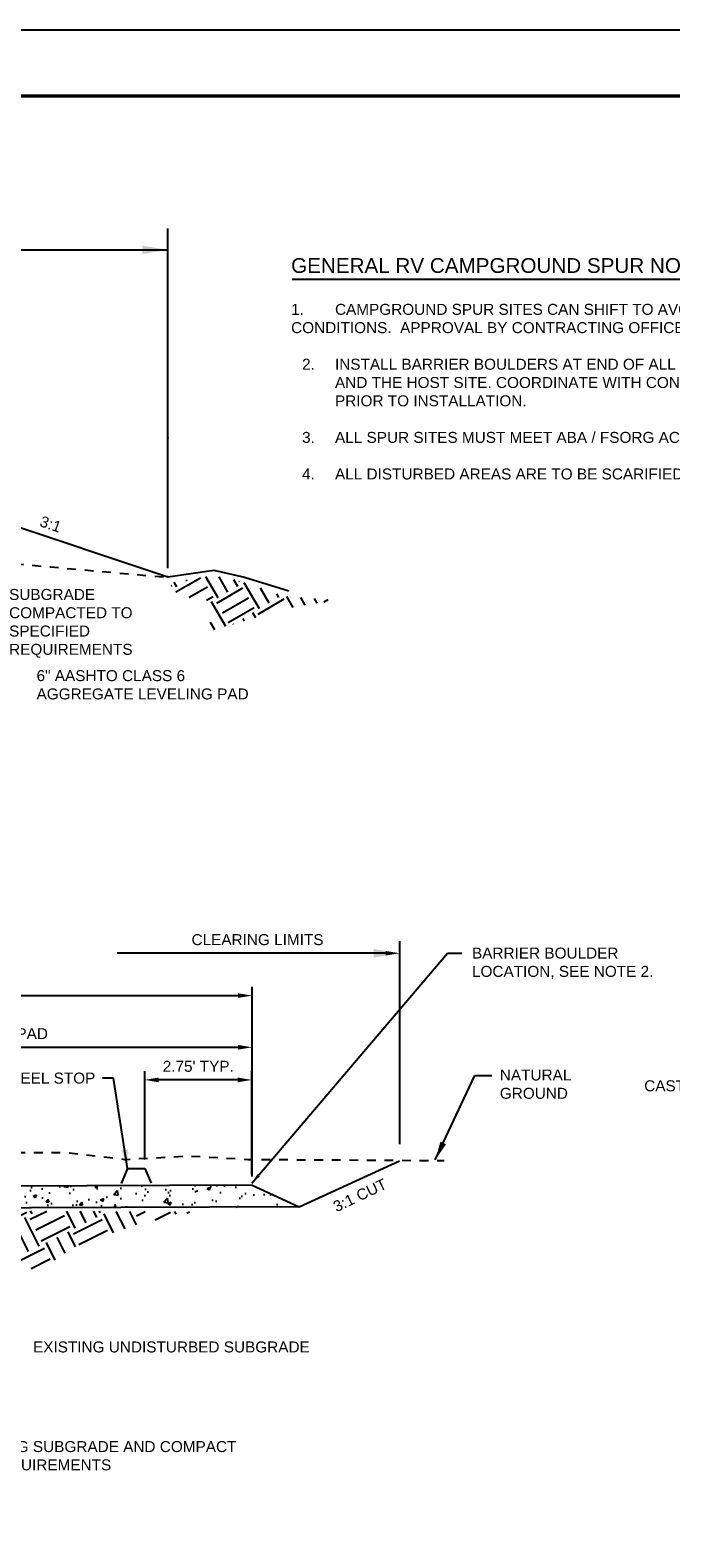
# Paper-space layout 'C6.0 DETAILS' of a CAD drawing. Header units: feet. Extents: x -24 to 101, y -3 to 30.
# Tile 3 of 29: x 12.41 to 19.71, y 12.83 to 30. Entities that reach past the tile are written whole.
import ezdxf
from ezdxf import colors
from ezdxf.entities.mleader import LeaderData, LeaderLine
from ezdxf.enums import TextEntityAlignment as Align
from ezdxf.math import Vec2, Vec3

# ---------------------------------------------------------------- set-up
doc = ezdxf.new("R2010")
doc.units = ezdxf.units.FT
doc.header["$MEASUREMENT"] = 0
doc.linetypes.add('DASHED', pattern=[0.75, 0.5, -0.25])
for name, color, linetype in [('AGGREGATE-BC', 3, 'Continuous'), ('C-ANNO-DIM', 2, 'Continuous'), ('C-ANNO-TXT', 7, 'Continuous'), ('DETL-1', 4, 'Continuous'), ('DIM', 2, 'Continuous'), ('G-BRDR', 7, 'Continuous'), ('G-BRDR-LINE-ST04', 64, 'Continuous'), ('G-BRDR-TEXT-ST01', 64, 'Continuous'), ('G-TEXT-ST02', 2, 'Continuous'), ('HOTMIX', 15, 'Continuous'), ('NATURAL-GROUND', 10, 'Continuous'), ('TEXT', 7, 'Continuous'), ('Text-GenNotes', 7, 'Continuous'), ('Z-DIM', 7, 'Continuous')]:
    doc.layers.add(name, color=color, linetype=linetype)
doc.layers.add('VPORT', color=254, linetype='Continuous', plot=False)
doc.styles.add('Arial Narrow Tlblk', font='ARIALN.TTF')
doc.styles.add('Normal', font='arial.ttf', dxfattribs={"height": 0.1})
doc.styles.add('R-0', font='arial.ttf')
doc.styles.get("Standard").update_dxf_attribs({"font": 'arial.ttf'})
doc.dimstyles.new('MS-2', dxfattribs={"dimscale": 2, "dimtxt": 0.13, "dimasz": 0.16, "dimexe": 0.1, "dimexo": 0.1, "dimgap": 0.09, "dimtad": 1, "dimdec": 0, "dimzin": 0, "dimdsep": 46, "dimlunit": 4, "dimtxsty": 'R-0', "dimcen": 0.09, "dimclrd": 2, "dimclre": 2, "dimclrt": 7, "dimadec": 0, "dimazin": 0, "dimtfac": 1, "dimtdec": 0, "dimtofl": 0, "dimtmove": 0, "dimatfit": 3, "dimfxl": 1, "dimtolj": 1, "dimtzin": 0, "dimarcsym": 0})
doc.dimstyles.get("Standard").update_dxf_attribs({"dimtxt": 0.1, "dimasz": 0.18, "dimexe": 0.18, "dimexo": 0.0625, "dimgap": 0.09, "dimtad": 0, "dimtih": 1, "dimtoh": 1, "dimdec": 4, "dimzin": 0, "dimdsep": 46, "dimtxsty": 'Normal', "dimcen": 0.09, "dimadec": 0, "dimazin": 0, "dimtfac": 1, "dimtdec": 4, "dimtofl": 0, "dimtmove": 0, "dimatfit": 3, "dimfxl": 1, "dimtolj": 1, "dimtzin": 0, "dimarcsym": 0})

# ---------------------------------------------------------------- blocks, each defined once
blk = doc.blocks.new('USFS-BDR-CDI')
at = {"color": 0, "linetype": 'ByBlock', "lineweight": -2, "ltscale": 0.1}
blk.add_lwpolyline([(0, 0), (42, 0), (42, 30), (0, 30)], close=True, dxfattribs=at)
at = {"layer": 'G-BRDR-LINE-ST04', "const_width": 0.04}
blk.add_lwpolyline([(41.25, 0.75), (1.5, 0.75), (1.5, 29.25), (41.25, 29.25)], close=True, dxfattribs=at)
at = {"layer": 'G-BRDR-TEXT-ST01', "linetype": 'ByBlock', "lineweight": -2, "style": 'Arial Narrow Tlblk'}
for tag, height, p in [('REGION_NUMBER', 0.4, (39.625, 25.841)), ('REGION_NAME', 0.188, (39.625, 25.383)), ('DISTRICT_NAME', 0.13, (39.625, 6.391))]:
    blk.add_attdef(tag, text='', height=height, dxfattribs=at).set_placement(p, align=Align.CENTER)
for tag, p, height in [('REVISION_6', (38.7, 13.303), 0.12), ('REVISION_DATE6', (40.618, 13.326), 0.11), ('REVISION_5', (38.7, 12.853), 0.12), ('REVISION_DATE5', (40.618, 12.876), 0.11), ('DATE', (38.051, 0.885), 0.15), ('SHT_TOTAL', (40.632, 0.911), 0.175)]:
    blk.add_attdef(tag, p, '', height=height, dxfattribs=at)
for tag, height, p in [('REVISION_4', 0.12, (38.7, 12.403)), ('REVISION_DATE4', 0.11, (40.618, 12.426))]:
    blk.add_attdef(tag, text='', height=height, dxfattribs=at).set_placement(p, align=Align.BOTTOM_LEFT)
at = {"layer": 'G-BRDR-TEXT-ST01', "linetype": 'ByBlock', "lineweight": -2, "ltscale": 0.1, "style": 'Arial Narrow Tlblk'}
for tag, height, p in [('REVISION_3', 0.12, (38.7, 11.953)), ('REVISION_DATE3', 0.11, (40.618, 11.976)), ('REVISION_2', 0.12, (38.704, 11.497)), ('REVISION_DATE2', 0.11, (40.618, 11.526)), ('REVISION_1', 0.12, (38.7, 11.063)), ('REVISION_DATE1', 0.11, (40.618, 11.076))]:
    blk.add_attdef(tag, text='', height=height, dxfattribs=at).set_placement(p, align=Align.BOTTOM_LEFT)
at = {"layer": 'G-BRDR-TEXT-ST01', "linetype": 'ByBlock', "lineweight": -2, "flags": 104}
for tag, height, p in [('PROJECT_NAME', 0.22, (39.625, 9.782)), ('FOREST_NAME', 0.2, (39.625, 7.947))]:
    blk.add_attdef(tag, text='', height=height, dxfattribs=at).set_placement(p, align=Align.TOP_CENTER)
blk.add_attdef('DRAWING_TITLE', text='', height=0.22, dxfattribs=at).set_placement((39.625, 4.52), align=Align.MIDDLE_CENTER)
at = {"layer": 'G-BRDR-TEXT-ST01', "linetype": 'ByBlock', "lineweight": -2, "style": 'Arial Narrow Tlblk', "flags": 4}
for tag, height, p in [('ARCHIVE_NUMBER', 0.145, (38.07, 2.628)), ('DESIGNER', 0.15, (38.054, 2.007)), ('CHECKED', 0.15, (38.054, 1.407)), ('SHT_PAGE', 0.175, (39.835, 0.86))]:
    blk.add_attdef(tag, text='', height=height, dxfattribs=at).set_placement(p, align=Align.BOTTOM_LEFT)
at = {"layer": 'G-BRDR-TEXT-ST01', "linetype": 'ByBlock', "lineweight": -2, "style": 'Arial Narrow Tlblk', "width": 0.9, "flags": 4}
blk.add_attdef('SUB_SHEET', text='', height=0.5, dxfattribs=at).set_placement((40.239, 1.867), align=Align.MIDDLE_CENTER)
blk = doc.blocks.new('C_TBLK-PACTOLA_02403811')
at = {"layer": 'G-BRDR'}
blk.add_blockref('USFS-BDR-CDI', (0, 0), dxfattribs=at)
blk = doc.blocks.new('*X565')
at = {"color": 0}
for p, q in [((28.572, 8.449), (28.514, 8.549)), ((28.568, 8.519), (28.632, 8.556)), ((28.714, 8.495), (28.831, 8.563)), ((28.874, 8.551), (28.864, 8.569)), ((28.958, 8.564), (28.978, 8.575)), ((26.336, 8.385), (26.416, 8.431)), ((26.642, 8.417), (26.627, 8.443)), ((26.63, 8.375), (26.762, 8.451)), ((26.983, 8.326), (26.907, 8.459)), ((27.065, 8.373), (27.011, 8.465)), ((27.146, 8.42), (27.116, 8.471)), ((27.157, 8.462), (27.178, 8.474)), ((27.325, 8.234), (27.2, 8.451)), ((27.406, 8.281), (27.291, 8.48)), ((27.487, 8.328), (27.396, 8.486)), ((27.452, 8.452), (27.524, 8.494)), ((27.499, 8.371), (27.715, 8.496)), ((27.829, 8.237), (27.704, 8.453)), ((27.758, 8.484), (27.745, 8.506)), ((27.746, 8.442), (27.87, 8.513)), ((27.793, 8.361), (28.01, 8.486)), ((28.099, 8.393), (28.025, 8.522)), ((28.088, 8.35), (28.304, 8.475)), ((28.181, 8.44), (28.13, 8.528)), ((28.262, 8.487), (28.235, 8.534)), ((28.273, 8.529), (28.286, 8.536)), ((28.398, 8.376), (28.316, 8.518)), ((28.485, 8.412), (28.409, 8.543)), ((26.041, 8.395), (26.07, 8.412)), ((26.072, 8.341), (26.072, 8.341)), ((26.152, 8.266), (26.084, 8.384)), ((26.29, 8.214), (26.173, 8.418)), ((26.371, 8.261), (26.278, 8.423)), ((26.383, 8.304), (26.599, 8.429)), ((26.632, 8.123), (26.507, 8.339)), ((26.713, 8.17), (26.588, 8.386)), ((26.677, 8.294), (26.894, 8.419)), ((26.724, 8.212), (26.941, 8.337)), ((26.972, 8.283), (27.188, 8.408)), ((27.019, 8.202), (27.235, 8.327)), ((27.313, 8.192), (27.53, 8.317)), ((27.666, 8.143), (27.541, 8.359)), ((27.748, 8.19), (27.623, 8.406)), ((27.84, 8.279), (28.057, 8.404)), ((28.033, 8.196), (27.964, 8.315)), ((28.11, 8.249), (28.045, 8.362)), ((28.135, 8.269), (28.351, 8.394)), ((26.305, 8.187), (26.414, 8.25)), ((26.519, 8.131), (26.425, 8.292)), ((26.827, 8.096), (26.767, 8.201)), ((26.945, 8.08), (26.848, 8.248)), ((27.054, 8.078), (26.929, 8.295)), ((27.066, 8.121), (27.282, 8.246)), ((27.376, 8.02), (27.271, 8.203)), ((27.36, 8.111), (27.577, 8.236)), ((27.655, 8.1), (27.871, 8.225)), ((27.959, 8.135), (27.883, 8.268)), ((26.414, 8.141), (26.461, 8.169)), ((26.68, 8.115), (26.755, 8.158)), ((27.141, 8.053), (27.108, 8.109)), ((27.259, 8.036), (27.19, 8.156)), ((27.407, 8.029), (27.624, 8.154)), ((27.656, 8.036), (27.612, 8.112)), ((27.775, 8.061), (27.918, 8.144)), ((27.086, 8.06), (27.097, 8.067)), ((27.455, 8.009), (27.45, 8.018)), ((27.559, 8.016), (27.531, 8.065))]:
    blk.add_line(p, q, dxfattribs=at)
blk = doc.blocks.new('*X564')
at = {"color": 0}
for p, q in [((27342.61, 11536.24), (27344.65, 11537.42)), ((27343.52, 11537.13), (27343.47, 11537.22)), ((27346.13, 11535.75), (27345.11, 11537.5)), ((27346.94, 11536.22), (27346.2, 11537.49)), ((27347.75, 11536.68), (27347.43, 11537.23)), ((27347.86, 11537.11), (27347.9, 11537.13)), ((27342.24, 11536.75), (27342.28, 11536.78)), ((27342.71, 11536.66), (27342.49, 11537.05)), ((27343.71, 11535.8), (27345.23, 11536.67)), ((27345.17, 11535.56), (27345.7, 11535.86)), ((27346.01, 11535.32), (27348.18, 11536.57)), ((27349.54, 11534.83), (27348.29, 11537)), ((27350.35, 11535.3), (27349.63, 11536.55)), ((27351.16, 11535.77), (27350.98, 11536.08)), ((27352.35, 11534.96), (27351.83, 11535.86)), ((27346.77, 11533.38), (27345.58, 11535.43)), ((27346.48, 11534.51), (27348.64, 11535.76)), ((27346.95, 11533.7), (27349.11, 11534.95)), ((27349.43, 11534.41), (27351.59, 11535.66)), ((27353.34, 11535.13), (27352.97, 11535.77)), ((27354.32, 11535.31), (27354.1, 11535.69)), ((27354.92, 11535.41), (27355.24, 11535.6)), ((27345.84, 11533.11), (27345.49, 11533.72)), ((27347.39, 11533.55), (27347.38, 11533.58)), ((27348.32, 11533.82), (27348.19, 11534.05)), ((27349.25, 11534.09), (27349, 11534.52))]:
    blk.add_line(p, q, dxfattribs=at)
blk = doc.blocks.new('*D580')
at = {"color": 2, "lineweight": -2, "transparency": 16777216}
for p, q in [((8.329, 16.916), (8.329, 18.514)), ((8.489, 18.414), (14.775, 18.414)), ((14.935, 16.941), (14.935, 18.514))]:
    blk.add_line(p, q, dxfattribs=at)
at = {"color": 2, "transparency": 16777216}
for points in [[(8.489, 18.44), (8.489, 18.387), (8.329, 18.414)], [(14.775, 18.44), (14.775, 18.387), (14.935, 18.414)]]:
    blk.add_solid(points, dxfattribs=at)
at = {"layer": 'Defpoints', "color": 0, "transparency": 16777216}
for p in [(14.935, 18.414), (14.935, 16.841), (8.329, 16.816)]:
    blk.add_point(p, dxfattribs=at)
at = {"color": 7, "transparency": 16777216, "insert": (11.632, 18.568), "char_height": 0.125, "attachment_point": 5, "style": 'R-0'}
blk.add_mtext("\\A1;30' MIN. LEVELING PAD", dxfattribs=at)
blk = doc.blocks.new('*D581')
at = {"color": 2, "lineweight": -2, "transparency": 16777216}
for p, q in [((3.973, 16.398), (3.973, 19.102)), ((14.935, 16.941), (14.935, 19.102)), ((4.133, 19.002), (14.775, 19.002))]:
    blk.add_line(p, q, dxfattribs=at)
at = {"color": 2, "transparency": 16777216}
for points in [[(4.133, 19.029), (4.133, 18.976), (3.973, 19.002)], [(14.775, 19.029), (14.775, 18.976), (14.935, 19.002)]]:
    blk.add_solid(points, dxfattribs=at)
at = {"layer": 'Defpoints', "color": 0, "transparency": 16777216}
for p in [(14.935, 19.002), (14.935, 16.841), (3.973, 16.298)]:
    blk.add_point(p, dxfattribs=at)
at = {"color": 7, "transparency": 16777216, "insert": (9.454, 19.157), "char_height": 0.125, "attachment_point": 5, "style": 'R-0'}
blk.add_mtext('\\A1;LENGTH AS SHOWN ON LAYOUT PLANS', dxfattribs=at)
blk = doc.blocks.new('*D583')
at = {"layer": 'C-ANNO-DIM', "color": 2, "lineweight": -2, "transparency": 16777216}
for p, q in [((13.712, 17.135), (13.712, 18.142)), ((14.772, 18.042), (13.872, 18.042)), ((14.932, 16.964), (14.932, 18.142))]:
    blk.add_line(p, q, dxfattribs=at)
at = {"layer": 'C-ANNO-DIM', "color": 2, "transparency": 16777216}
for points in [[(13.872, 18.069), (13.872, 18.015), (13.712, 18.042)], [(14.772, 18.069), (14.772, 18.015), (14.932, 18.042)]]:
    blk.add_solid(points, dxfattribs=at)
at = {"layer": 'Defpoints', "color": 0, "transparency": 16777216}
for p in [(13.712, 18.042), (13.712, 17.035), (14.932, 16.864)]:
    blk.add_point(p, dxfattribs=at)
at = {"layer": 'C-ANNO-DIM', "color": 7, "transparency": 16777216, "insert": (14.322, 18.196), "char_height": 0.125, "attachment_point": 5, "style": 'R-0'}
blk.add_mtext("\\A1;2.75' TYP.", dxfattribs=at)

psp = doc.layouts.new('C6.0 DETAILS')

# ---------------------------------------------------------------- hatches: boundary and pattern name
h = psp.add_hatch()
h.set_pattern_fill('AR-CONC', color=2, scale=0.053333)
h.set_pattern_definition([(50, (-514.12654, -268.02016), (0.38253868, -0.0334678), [0.04, -0.4399999]), (355, (-514.12654, -268.02016), (-0.0740007, 0.40116904), [0.032, -0.35199992]), (100.451444, (-514.09466, -268.02295), (0.30853798, 0.36770124), [0.03399476, -0.37394237]), (46.1842, (-514.12654, -267.9135), (0.56919524, -0.08827693), [0.06, -0.65999985]), (96.63564, (-514.0791, -267.92085), (0.49848626, 0.5195298), [0.05099217, -0.5609139]), (351.18416, (-514.12654, -267.9135), (0.49848625, 0.5195298), [0.048, -0.5279999]), (21, (-514.0732, -267.94016), (0.31835035, -0.21473003), [0.04, -0.4399999]), (326, (-514.0732, -267.94016), (0.12976815, 0.3867466), [0.032, -0.35199992]), (71.451445, (-514.04668, -267.95806), (0.4481185, 0.17201657), [0.03399476, -0.37394237]), (37.5, (-514.12654, -268.02016), (0.006485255, 0.177543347), [0, -0.34773325, 0, -0.35733325, 0, -0.35333325]), (7.5, (-514.12654, -268.02016), (0.14030372, 0.210352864), [0, -0.203733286, 0, -0.339733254, 0, -0.134666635]), (327.5, (-514.24548, -268.02016), (0.284705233, -0.012029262), [0, -0.1333333, 0, -0.4159999, 0, -0.55199987]), (317.5, (-514.2988, -268.02016), (0.31103255, 0.05338931), [0, -0.17333329, 0, -0.2762666, 0, -0.39199991])])
h.paths.add_polyline_path([(8.3511, 16.5695), (8.3293, 16.8161), (14.9351, 16.8413), (15.47, 16.5967)])

# ---------------------------------------------------------------- linework, layer by layer
at = {"color": 2, "linetype": 'ByBlock'}
for p, q in [((13.9769, 23.8699), (13.9769, 27.7392)), ((4.2254, 27.4978), (13.9769, 27.4978))]:
    psp.add_line(p, q, dxfattribs=at)
psp.add_lwpolyline([(15.47, 16.5967), (8.3511, 16.5695), (6.2488, 16.0435), (3.575, 16.0435)])
at = {"layer": 'AGGREGATE-BC', "color": 3}
psp.add_line((14.9351, 16.8413), (15.47, 16.5967), dxfattribs=at)
for points in [[(14.9241, 17.1916), (14.9198, 17.1913)], [(14.9351, 16.8413), (8.3293, 16.8161), (8.3178, 16.8154), (6.2488, 16.2978)]]:
    psp.add_lwpolyline(points, dxfattribs=at)
at = {"layer": 'AGGREGATE-BC', "color": 2}
psp.add_lwpolyline([(15.47, 16.5967), (8.3511, 16.5695), (6.2488, 16.0435)], dxfattribs=at)
at = {"layer": 'DETL-1'}
for points in [[(13.517, 17.0346), (13.4426, 16.8627)], [(13.517, 17.0346), (13.7122, 17.0346)], [(13.7122, 17.0346), (13.7866, 16.8674)]]:
    psp.add_lwpolyline(points, dxfattribs=at)
at = {"layer": 'DIM', "color": 2}
psp.add_line((16.4563, 19.4847), (13.397, 19.4847), dxfattribs=at)
psp.add_lwpolyline([(16.6179, 17.3105), (16.6179, 19.6211)], dxfattribs=at)
psp.add_point((13.9769, 25.3569), dxfattribs=at)
at = {"layer": 'DIM'}
psp.add_point((13.9769, 23.7711), dxfattribs=at)
psp.add_point((13.9769, 23.7711), dxfattribs=at)
at = {"layer": 'DIM', "color": 2}
for points in [[(13.6835, 27.5467), (13.6835, 27.4489), (13.9769, 27.4978)], [(16.3213, 19.5336), (16.3213, 19.4358), (16.6147, 19.4847)], [(16.4563, 19.5111), (16.4563, 19.4583), (16.6147, 19.4847)]]:
    psp.add_solid(points, dxfattribs=at)
at = {"layer": 'HOTMIX', "color": 3}
psp.add_line((15.47, 16.5967), (16.6139, 17.1212), dxfattribs=at)
at = {"layer": 'NATURAL-GROUND', "color": 3}
for p, q in [((11.9093, 24.4603), (13.9769, 23.7711)), ((13.9769, 23.7711), (14.4998, 23.847)), ((14.4998, 23.847), (14.8494, 23.7693)), ((14.8494, 23.7693), (15.3545, 23.6138))]:
    psp.add_line(p, q, dxfattribs=at)
at = {"layer": 'NATURAL-GROUND', "color": 27, "linetype": 'DASHED', "ltscale": 0.1, "flags": 128}
for points in [[(12.2319, 23.9229), (12.6387, 23.8859), (13.9754, 23.7668)], [(4.6149, 15.5329), (5.8682, 15.5579), (6.0262, 15.6494), (6.1177, 15.6494), (6.3006, 15.7826), (6.4253, 15.949), (6.9492, 16.2236), (7.1405, 16.4234), (7.1904, 16.4234), (7.207, 16.4816), (7.8805, 16.7812), (8.0385, 16.7895), (8.1134, 16.881), (8.5042, 16.9476), (8.5375, 16.881), (8.6373, 16.881), (9.3112, 16.9807), (9.701, 17.0978), (10.5977, 16.9417), (11.1825, 17.0587), (12.1571, 17.2148), (12.8198, 17.2148), (13.4826, 17.1368), (14.2233, 17.1758), (14.8861, 17.1368), (17.1241, 17.1232)]]:
    psp.add_lwpolyline(points, dxfattribs=at)
at = {"layer": 'Text-GenNotes', "color": 3, "linetype": 'Continuous'}
psp.add_line((15.3909, 27.1641), (22.1605, 27.1641), dxfattribs=at)

# ---------------------------------------------------------------- block references
at = {"layer": 'DIM', "color": 51, "xscale": 0.1374449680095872, "yscale": 0.1374449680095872, "zscale": 0.1374449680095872}
psp.add_blockref('*X564', (-3744.0387, -1561.9975), dxfattribs=at)
at = {"layer": 'G-TEXT-ST02'}
psp.add_blockref('C_TBLK-PACTOLA_02403811', (0, 0), dxfattribs=at)
at = {"layer": 'NATURAL-GROUND', "color": 27, "linetype": 'DASHED', "ltscale": 0.75, "xscale": 1.46666632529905, "yscale": 1.46666632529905, "zscale": 1.46666632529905, "rotation": 356.4999999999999}
psp.add_blockref('*X565', (-28.9657, 6.5812), dxfattribs=at)

# ---------------------------------------------------------------- texts
at = {"layer": 'C-ANNO-TXT', "insert": (13.1495, 18.0618), "char_height": 0.125, "width": 4.122199, "attachment_point": 6, "style": 'R-0'}
psp.add_mtext('WHEEL STOP', dxfattribs=at)
at = {"layer": 'G-TEXT-ST02', "insert": (15.3798, 27.4031), "char_height": 0.125, "attachment_point": 1, "style": 'Normal'}
psp.add_mtext_dynamic_manual_height_columns('\\A1;{\\H1.3462x;\\C3;GENERAL RV CAMPGROUND SPUR NOTES\\P\\H0.85711x;\\C4;\\P\\pxi-3,l4,t4;}1.^ICAMPGROUND SPUR SITES CAN SHIFT TO AVOID EXISTING OR UNFORESEEN SITE CONDITIONS.  APPROVAL BY CONTRACTING OFFICER IS REQUIRED.\\P\\pi0,l0,tz;\\P\\pi-3,l4,t4;2.^IINSTALL BARRIER BOULDERS AT END OF ALL BACK-IN SPURS, DUMPSTER SITES, AND THE HOST SITE. COORDINATE WITH CONTRACTING OFFICER TO PLACEMENT PRIOR TO INSTALLATION. \\P\\pi0,l0,tz; \\P\\pi-3,l4,t4;3.^IALL SPUR SITES MUST MEET ABA / FSORG ACCESSIBILITY REQUIREMENTS.\\P\\pi0,l0,tz;\\P\\pi-3,l4,t4;4.^IALL DISTURBED AREAS ARE TO BE SCARIFIED AND SEEDED PER SPECIFICATIONS.', width=7.705453, gutter_width=0.65, heights=[0], dxfattribs=at)
at = {"layer": 'TEXT', "color": 7, "style": 'R-0'}
psp.add_text('3:1', height=0.125, rotation=341.16079, dxfattribs=at).set_placement((12.6203, 24.3136), align=Align.CENTER)
psp.add_text('CLEARING LIMITS', height=0.125, dxfattribs=at).set_placement((14.2454, 19.5772))
at = {"layer": 'TEXT', "color": 7, "char_height": 0.125, "attachment_point": 1, "style": 'R-0'}
for s, insert, width in [('SUBGRADE COMPACTED TO SPECIFIED REQUIREMENTS', (12.1672, 23.6344), 1.534868), ('6" AASHTO CLASS 6 AGGREGATE LEVELING PAD', (12.48, 22.7095), 2.483569), ('BARRIER BOULDER LOCATION, SEE NOTE 2.', (17.4401, 19.549), 2.409357), ('NATURAL GROUND', (17.7573, 18.1604), 0.994029), ('EXISTING UNDISTURBED SUBGRADE', (12.4396, 15.0625), 4.118399), ('REGRADE EXISTING SUBGRADE AND COMPACT TO SPECIFIED REQUIREMENTS', (10.6628, 13.9277), 4.218345)]:
    psp.add_mtext(s, dxfattribs=dict(at, insert=insert, width=width))
at = {"layer": 'VPORT', "color": 7, "style": 'R-0'}
psp.add_text('3:1 CUT', height=0.125, rotation=25.3679, dxfattribs=at).set_placement((15.8965, 16.533))

# ---------------------------------------------------------------- dimensions: what is measured, and where the dimension line sits
at = {"color": 2}
for base, p1, text, override, picture, middle in [((14.9351, 19.0023), (3.9731, 16.2978), 'LENGTH AS SHOWN ON LAYOUT PLANS', {"dimscale": 1, "dimtxt": 0.125, "dimlfac": 1.5}, '*D581', (9.4541, 19.157)), ((14.9351, 18.4138), (8.3293, 16.8161), "30' MIN. LEVELING PAD", {"dimscale": 1, "dimtxt": 0.125, "dimlfac": 1.5, "dimtmove": 1}, '*D580', (11.6322, 18.5684))]:
    dim = psp.add_linear_dim(base=base, p1=p1, p2=(14.9351, 16.8413), text=text, dimstyle='MS-2', override=override, dxfattribs=at)
    dim.commit()
    dim.dimension.update_dxf_attribs({"geometry": picture, "text_midpoint": middle})
at = {"layer": 'C-ANNO-DIM'}
dim = psp.add_linear_dim(base=(13.7122, 18.042), p1=(14.9321, 16.8643), p2=(13.7122, 17.0346), text="2.75' TYP.", dimstyle='MS-2', override={"dimscale": 1, "dimtxt": 0.125, "dimlfac": 1.5}, dxfattribs=at)
dim.commit()
dim.dimension.update_dxf_attribs({"geometry": '*D583', "text_midpoint": (14.3222, 18.042), "dimtype": 160})

# ---------------------------------------------------------------- leaders
at = {"color": 2}
psp.add_leader([(17.0218, 17.1299), (17.4715, 18.0906), (17.6647, 18.0906)], dimstyle='MS-2', override={"dimscale": 1.333333, "dimgap": 0.09, "dimtad": 0}, dxfattribs=at)
at = {"layer": 'C-ANNO-TXT'}
psp.add_leader([(13.517, 17.0346), (13.3563, 18.0618), (13.2295, 18.0618)], dimstyle='MS-2', override={"dimscale": 1.333333, "dimtad": 0, "dimclrd": 256}, dxfattribs=at)
at = {"layer": 'TEXT'}
ml = psp.add_multileader_mtext('Standard', dxfattribs=at)
ml.set_content('CAST 1" DIA. HOLES THROUGH WHEEL STOP AS SHOWN (2 EACH)', color=256, style='R-0')
ml.set_leader_properties(color=256)
ml.build(insert=Vec2(0, 0))
ml.multileader.update_dxf_attribs({"text_right_attachment_type": 3, "dogleg_length": 0.125, "arrow_head_size": 0.1719, "scale": 24})
ctx = ml.context
ctx.base_point, ctx.scale, ctx.char_height, ctx.arrow_head_size, ctx.landing_gap_size, ctx.plane_origin = Vec3(23.2138, 17.9153), 24, 0.125, 0.1719, 0.125, Vec3(27.1662, 18.4002)
ctx.right_attachment, ctx.text_align_type = 3, 2
notes = []
notes.append((ctx, [(0, (1, 1, 0), (25.273, 17.2815), (-1, 0), 0.125, [(0, [(27.1662, 18.4002)], 0, [])])]))
ctx.mtext.insert, ctx.mtext.width, ctx.mtext.alignment, ctx.mtext.flow_direction = Vec3(25.023, 18.0375), 1.890269, 3, 5
ml = psp.add_multileader_mtext('Standard', dxfattribs=at)
ml.set_content('INSTALL WHEELSTOP IN CENTER OF PARKING STALL', color=256, style='R-0')
ml.set_leader_properties(color=256)
ml.build(insert=Vec2(0, 0))
ml.multileader.update_dxf_attribs({"text_right_attachment_type": 3, "dogleg_length": 0.125, "arrow_head_size": 0.1719, "scale": 24})
ctx = ml.context
ctx.base_point, ctx.scale, ctx.char_height, ctx.arrow_head_size, ctx.landing_gap_size, ctx.plane_origin = Vec3(22.6999, 17.0052), 24, 0.125, 0.1719, 0.125, Vec3(27.9347, 18.2271)
ctx.right_attachment, ctx.text_align_type = 3, 2
notes.append((ctx, [(1, (1, 1, 0), (24.9627, 16.5819), (-1, 0), 0.1832, [(0, [(27.9347, 18.2271)], 0, [])])]))
ctx.mtext.insert, ctx.mtext.width, ctx.mtext.alignment, ctx.mtext.flow_direction = Vec3(24.6545, 17.0687), 2.031042, 3, 5
ml = psp.add_multileader_mtext('Standard', dxfattribs=at)
ml.set_content('END OF PARKING STALL', color=256, style='R-0')
ml.set_leader_properties(color=256)
ml.build(insert=Vec2(0, 0))
ml.multileader.update_dxf_attribs({"text_right_attachment_type": 3, "dogleg_length": 0.125, "arrow_head_size": 0.1719, "scale": 24})
ctx = ml.context
ctx.base_point, ctx.scale, ctx.char_height, ctx.arrow_head_size, ctx.landing_gap_size, ctx.plane_origin = Vec3(25.4424, 16.4637), 24, 0.125, 0.1719, 0.125, Vec3(27.4954, 16.9202)
ctx.right_attachment, ctx.text_align_type = 3, 2
notes.append((ctx, [(0, (1, 1, 0), (27.2869, 16.251), (-1, 0), 0.125, [(0, [(27.4954, 16.9202)], 0, [])])]))
ctx.mtext.insert, ctx.mtext.width, ctx.mtext.alignment, ctx.mtext.flow_direction = Vec3(27.0369, 16.5219), 1.514458, 3, 5
at = {"layer": 'Z-DIM', "color": 2}
psp.add_leader([(14.9321, 16.8643), (17.163, 19.4848), (17.3231, 19.4848)], dimstyle='Standard', override={"dimscale": 0.666667, "dimgap": 0.09, "dimtad": 0}, dxfattribs=at)
for ctx, leaders in notes:
    for number, flags, end, landing, length, lines in leaders:
        leader = LeaderData()
        leader.index, (leader.has_last_leader_line, leader.has_dogleg_vector, leader.attachment_direction) = number, flags
        leader.last_leader_point, leader.dogleg_vector, leader.dogleg_length = Vec3(end), Vec3(landing), length
        for number, points, colour, breaks in lines:
            line = LeaderLine()
            line.index, line.vertices, line.color, line.breaks = number, Vec3.list(points), colors.encode_raw_color(colour), breaks
            leader.lines.append(line)
        ctx.leaders.append(leader)

doc.saveas('drawing.dxf')
